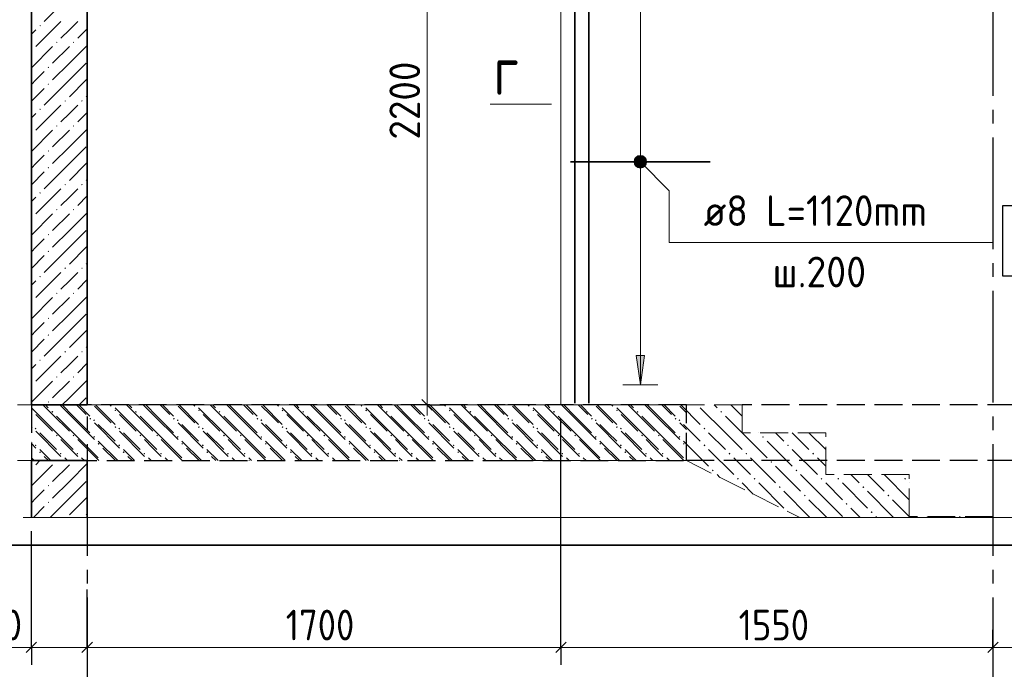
# Model space of a CAD drawing. Header units: millimetres. Extents: x 0 to 50400, y -12 to 35640.
# Tile 14 of 18: x 29582 to 38061, y 12826 to 18418. Entities that reach past the tile are written whole.
import ezdxf

# ---------------------------------------------------------------- set-up
doc = ezdxf.new("R2010")
doc.units = ezdxf.units.MM
doc.linetypes.add('______2', pattern=[324, 240, -84])
doc.linetypes.add('______5', pattern=[1320, 960, -120, 120, -120])
for name, color, linetype, lineweight in [('Standard', 7, 'Continuous', 25), ('ЖБ Лестница', 52, 'Continuous', 25), ('ЖБ Перекрытие верхний уровень', 7, 'Continuous', 35), ('ЖБ Стена верхний уровень', 7, 'Continuous', 35), ('Общий02', 7, 'Continuous', 18), ('Позиционная метка линия выноска', 7, 'Continuous', 13), ('Размерная линия_ общее', 7, 'Continuous', 13), ('Сечения символ', 7, 'Continuous', 25)]:
    doc.layers.add(name, color=color, linetype=linetype, lineweight=lineweight)
for name, color, linetype, true_color in [('Оси', 7, '______5', 0x656565), ('Стена ДОП П-обр. неравн', 7, 'Continuous', 0xa0a0a0), ('Стена обрамление Г-обр.', 7, 'Continuous', 0xa0a0a0)]:
    doc.layers.add(name, color=color, linetype=linetype, true_color=true_color)
doc.layers.add('Размерная выноска', color=7, linetype='Continuous')
doc.styles.add('ISOCPEUR', font='txt')

msp = doc.modelspace()

# ---------------------------------------------------------------- hatches: boundary and pattern name
at = {"layer": 'ЖБ Лестница', "linetype": 'Continuous', "lineweight": 18, "transparency": 33554687}
for points in [[(29854.9, 15042), (29862.7, 15049.8), (29870.5, 15042), (29862.7, 15034.2)], [(30574.9, 15042), (30582.7, 15049.8), (30590.5, 15042), (30582.7, 15034.2)], [(31294.9, 15042), (31302.7, 15049.8), (31310.5, 15042), (31302.7, 15034.2)], [(32014.9, 15042), (32022.7, 15049.8), (32030.5, 15042), (32022.7, 15034.2)], [(32734.9, 15042), (32742.7, 15049.8), (32750.5, 15042), (32742.7, 15034.2)], [(33454.9, 15042), (33462.7, 15049.8), (33470.5, 15042), (33462.7, 15034.2)], [(34174.9, 15042), (34182.7, 15049.8), (34190.5, 15042), (34182.7, 15034.2)], [(34894.9, 15042), (34902.7, 15049.8), (34910.5, 15042), (34902.7, 15034.2)], [(35614.9, 15042), (35622.7, 15049.8), (35630.5, 15042), (35622.7, 15034.2)], [(30214.9, 14970), (30222.7, 14977.8), (30230.5, 14970), (30222.7, 14962.2)], [(30934.9, 14970), (30942.7, 14977.8), (30950.5, 14970), (30942.7, 14962.2)], [(31654.9, 14970), (31662.7, 14977.8), (31670.5, 14970), (31662.7, 14962.2)], [(32374.9, 14970), (32382.7, 14977.8), (32390.5, 14970), (32382.7, 14962.2)], [(33094.9, 14970), (33102.7, 14977.8), (33110.5, 14970), (33102.7, 14962.2)], [(33814.9, 14970), (33822.7, 14977.8), (33830.5, 14970), (33822.7, 14962.2)], [(34534.9, 14970), (34542.7, 14977.8), (34550.5, 14970), (34542.7, 14962.2)], [(35254.9, 14970), (35262.7, 14977.8), (35270.5, 14970), (35262.7, 14962.2)], [(29710.9, 14898), (29718.7, 14905.8), (29726.5, 14898), (29718.7, 14890.2)], [(30430.9, 14898), (30438.7, 14905.8), (30446.5, 14898), (30438.7, 14890.2)], [(31150.9, 14898), (31158.7, 14905.8), (31166.5, 14898), (31158.7, 14890.2)], [(31870.9, 14898), (31878.7, 14905.8), (31886.5, 14898), (31878.7, 14890.2)], [(32590.9, 14898), (32598.7, 14905.8), (32606.5, 14898), (32598.7, 14890.2)], [(33310.9, 14898), (33318.7, 14905.8), (33326.5, 14898), (33318.7, 14890.2)], [(34030.9, 14898), (34038.7, 14905.8), (34046.5, 14898), (34038.7, 14890.2)], [(34750.9, 14898), (34758.7, 14905.8), (34766.5, 14898), (34758.7, 14890.2)], [(35470.9, 14898), (35478.7, 14905.8), (35486.5, 14898), (35478.7, 14890.2)], [(29710.9, 14754), (29718.7, 14761.8), (29726.5, 14754), (29718.7, 14746.2)], [(30214.9, 14826), (30222.7, 14833.8), (30230.5, 14826), (30222.7, 14818.2)], [(30430.9, 14754), (30438.7, 14761.8), (30446.5, 14754), (30438.7, 14746.2)], [(30934.9, 14826), (30942.7, 14833.8), (30950.5, 14826), (30942.7, 14818.2)], [(31150.9, 14754), (31158.7, 14761.8), (31166.5, 14754), (31158.7, 14746.2)], [(31654.9, 14826), (31662.7, 14833.8), (31670.5, 14826), (31662.7, 14818.2)], [(31870.9, 14754), (31878.7, 14761.8), (31886.5, 14754), (31878.7, 14746.2)], [(32374.9, 14826), (32382.7, 14833.8), (32390.5, 14826), (32382.7, 14818.2)], [(32590.9, 14754), (32598.7, 14761.8), (32606.5, 14754), (32598.7, 14746.2)], [(33094.9, 14826), (33102.7, 14833.8), (33110.5, 14826), (33102.7, 14818.2)], [(33310.9, 14754), (33318.7, 14761.8), (33326.5, 14754), (33318.7, 14746.2)], [(33814.9, 14826), (33822.7, 14833.8), (33830.5, 14826), (33822.7, 14818.2)], [(34030.9, 14754), (34038.7, 14761.8), (34046.5, 14754), (34038.7, 14746.2)], [(34534.9, 14826), (34542.7, 14833.8), (34550.5, 14826), (34542.7, 14818.2)], [(34750.9, 14754), (34758.7, 14761.8), (34766.5, 14754), (34758.7, 14746.2)], [(35254.9, 14826), (35262.7, 14833.8), (35270.5, 14826), (35262.7, 14818.2)], [(35470.9, 14754), (35478.7, 14761.8), (35486.5, 14754), (35478.7, 14746.2)], [(35974.9, 14826), (35982.7, 14833.8), (35990.5, 14826), (35982.7, 14818.2)], [(36190.9, 14754), (36198.7, 14761.8), (36206.5, 14754), (36198.7, 14746.2)], [(29926.9, 14682), (29934.7, 14689.8), (29942.5, 14682), (29934.7, 14674.2)], [(30070.9, 14682), (30078.7, 14689.8), (30086.5, 14682), (30078.7, 14674.2)], [(30646.9, 14682), (30654.7, 14689.8), (30662.5, 14682), (30654.7, 14674.2)], [(30790.9, 14682), (30798.7, 14689.8), (30806.5, 14682), (30798.7, 14674.2)], [(31366.9, 14682), (31374.7, 14689.8), (31382.5, 14682), (31374.7, 14674.2)], [(31510.9, 14682), (31518.7, 14689.8), (31526.5, 14682), (31518.7, 14674.2)], [(32086.9, 14682), (32094.7, 14689.8), (32102.5, 14682), (32094.7, 14674.2)], [(32230.9, 14682), (32238.7, 14689.8), (32246.5, 14682), (32238.7, 14674.2)], [(32806.9, 14682), (32814.7, 14689.8), (32822.5, 14682), (32814.7, 14674.2)], [(32950.9, 14682), (32958.7, 14689.8), (32966.5, 14682), (32958.7, 14674.2)], [(33526.9, 14682), (33534.7, 14689.8), (33542.5, 14682), (33534.7, 14674.2)], [(33670.9, 14682), (33678.7, 14689.8), (33686.5, 14682), (33678.7, 14674.2)], [(34246.9, 14682), (34254.7, 14689.8), (34262.5, 14682), (34254.7, 14674.2)], [(34390.9, 14682), (34398.7, 14689.8), (34406.5, 14682), (34398.7, 14674.2)], [(34966.9, 14682), (34974.7, 14689.8), (34982.5, 14682), (34974.7, 14674.2)], [(35110.9, 14682), (35118.7, 14689.8), (35126.5, 14682), (35118.7, 14674.2)], [(35686.9, 14682), (35694.7, 14689.8), (35702.5, 14682), (35694.7, 14674.2)], [(35830.9, 14682), (35838.7, 14689.8), (35846.5, 14682), (35838.7, 14674.2)], [(36406.9, 14682), (36414.7, 14689.8), (36422.5, 14682), (36414.7, 14674.2)], [(35333.5, 14616.6), (35334.7, 14617.8), (35338.3, 14614.2)], [(36046.9, 14610), (36054.7, 14617.8), (36062.5, 14610), (36054.7, 14602.2)], [(35542.9, 14538), (35550.7, 14545.8), (35558.5, 14538), (35550.7, 14530.2)], [(36262.9, 14538), (36270.7, 14545.8), (36278.5, 14538), (36270.7, 14530.2)], [(35758.9, 14466), (35766.7, 14473.8), (35774.5, 14466), (35766.7, 14458.2)], [(35902.9, 14466), (35910.7, 14473.8), (35918.5, 14466), (35910.7, 14458.2)], [(36478.9, 14466), (36486.7, 14473.8), (36494.5, 14466), (36486.7, 14458.2)], [(36622.9, 14466), (36630.7, 14473.8), (36638.5, 14466), (36630.7, 14458.2)], [(37198.9, 14466), (37206.7, 14473.8), (37214.5, 14466), (37206.7, 14458.2)], [(36118.9, 14394), (36126.7, 14401.8), (36134.5, 14394), (36126.7, 14386.2)], [(36334.9, 14322), (36342.7, 14329.8), (36350.5, 14322), (36342.7, 14314.2)], [(36838.9, 14394), (36846.7, 14401.8), (36854.5, 14394), (36846.7, 14386.2)], [(37054.9, 14322), (37062.7, 14329.8), (37070.5, 14322), (37062.7, 14314.2)], [(36694.9, 14250), (36702.7, 14257.8), (36710.5, 14250), (36702.7, 14242.2)], [(36197.5, 14184.6), (36198.7, 14185.8), (36202.3, 14182.2)], [(36910.9, 14178), (36918.7, 14185.8), (36926.5, 14178), (36918.7, 14170.2)]]:
    msp.add_hatch(color=7, dxfattribs=at).paths.add_polyline_path(points, flags=16)
at = {"layer": 'ЖБ Перекрытие верхний уровень', "linetype": 'Continuous', "lineweight": 18, "transparency": 33554687}
for points in [[(29682.7, 15060), (29685.4, 15062.6), (29693.2, 15054.8), (29685.4, 15047), (29682.7, 15049.7)], [(30397.6, 15054.8), (30405.4, 15062.6), (30413.2, 15054.8), (30405.4, 15047)], [(31117.6, 15054.8), (31125.4, 15062.6), (31133.2, 15054.8), (31125.4, 15047)], [(31837.6, 15054.8), (31845.4, 15062.6), (31853.2, 15054.8), (31845.4, 15047)], [(32557.6, 15054.8), (32565.4, 15062.6), (32573.2, 15054.8), (32565.4, 15047)], [(33277.6, 15054.8), (33285.4, 15062.6), (33293.2, 15054.8), (33285.4, 15047)], [(33997.6, 15054.8), (34005.4, 15062.6), (34013.2, 15054.8), (34005.4, 15047)], [(34717.6, 15054.8), (34725.4, 15062.6), (34733.2, 15054.8), (34725.4, 15047)], [(30181.6, 14982.8), (30189.4, 14990.6), (30197.2, 14982.8), (30189.4, 14975)], [(30901.6, 14982.8), (30909.4, 14990.6), (30917.2, 14982.8), (30909.4, 14975)], [(31621.6, 14982.8), (31629.4, 14990.6), (31637.2, 14982.8), (31629.4, 14975)], [(32341.6, 14982.8), (32349.4, 14990.6), (32357.2, 14982.8), (32349.4, 14975)], [(33061.6, 14982.8), (33069.4, 14990.6), (33077.2, 14982.8), (33069.4, 14975)], [(33781.6, 14982.8), (33789.4, 14990.6), (33797.2, 14982.8), (33789.4, 14975)], [(34501.6, 14982.8), (34509.4, 14990.6), (34517.2, 14982.8), (34509.4, 14975)], [(35221.6, 14982.8), (35229.4, 14990.6), (35237.2, 14982.8), (35229.4, 14975)], [(29682.7, 14916), (29685.4, 14918.6), (29693.2, 14910.8), (29685.4, 14903), (29682.7, 14905.7)], [(29893.6, 14838.8), (29901.4, 14846.6), (29909.2, 14838.8), (29901.4, 14831)], [(30037.6, 14838.8), (30045.4, 14846.6), (30053.2, 14838.8), (30045.4, 14831)], [(30397.6, 14910.8), (30405.4, 14918.6), (30413.2, 14910.8), (30405.4, 14903)], [(30613.6, 14838.8), (30621.4, 14846.6), (30629.2, 14838.8), (30621.4, 14831)], [(30757.6, 14838.8), (30765.4, 14846.6), (30773.2, 14838.8), (30765.4, 14831)], [(31117.6, 14910.8), (31125.4, 14918.6), (31133.2, 14910.8), (31125.4, 14903)], [(31333.6, 14838.8), (31341.4, 14846.6), (31349.2, 14838.8), (31341.4, 14831)], [(31477.6, 14838.8), (31485.4, 14846.6), (31493.2, 14838.8), (31485.4, 14831)], [(31837.6, 14910.8), (31845.4, 14918.6), (31853.2, 14910.8), (31845.4, 14903)], [(32053.6, 14838.8), (32061.4, 14846.6), (32069.2, 14838.8), (32061.4, 14831)], [(32197.6, 14838.8), (32205.4, 14846.6), (32213.2, 14838.8), (32205.4, 14831)], [(32557.6, 14910.8), (32565.4, 14918.6), (32573.2, 14910.8), (32565.4, 14903)], [(32773.6, 14838.8), (32781.4, 14846.6), (32789.2, 14838.8), (32781.4, 14831)], [(32917.6, 14838.8), (32925.4, 14846.6), (32933.2, 14838.8), (32925.4, 14831)], [(33277.6, 14910.8), (33285.4, 14918.6), (33293.2, 14910.8), (33285.4, 14903)], [(33493.6, 14838.8), (33501.4, 14846.6), (33509.2, 14838.8), (33501.4, 14831)], [(33637.6, 14838.8), (33645.4, 14846.6), (33653.2, 14838.8), (33645.4, 14831)], [(33997.6, 14910.8), (34005.4, 14918.6), (34013.2, 14910.8), (34005.4, 14903)], [(34213.6, 14838.8), (34221.4, 14846.6), (34229.2, 14838.8), (34221.4, 14831)], [(34357.6, 14838.8), (34365.4, 14846.6), (34373.2, 14838.8), (34365.4, 14831)], [(34717.6, 14910.8), (34725.4, 14918.6), (34733.2, 14910.8), (34725.4, 14903)], [(34933.6, 14838.8), (34941.4, 14846.6), (34949.2, 14838.8), (34941.4, 14831)], [(35077.6, 14838.8), (35085.4, 14846.6), (35093.2, 14838.8), (35085.4, 14831)], [(30253.6, 14766.8), (30261.4, 14774.6), (30269.2, 14766.8), (30261.4, 14759)], [(30973.6, 14766.8), (30981.4, 14774.6), (30989.2, 14766.8), (30981.4, 14759)], [(31693.6, 14766.8), (31701.4, 14774.6), (31709.2, 14766.8), (31701.4, 14759)], [(32413.6, 14766.8), (32421.4, 14774.6), (32429.2, 14766.8), (32421.4, 14759)], [(33133.6, 14766.8), (33141.4, 14774.6), (33149.2, 14766.8), (33141.4, 14759)], [(33853.6, 14766.8), (33861.4, 14774.6), (33869.2, 14766.8), (33861.4, 14759)], [(34573.6, 14766.8), (34581.4, 14774.6), (34589.2, 14766.8), (34581.4, 14759)], [(35293.6, 14766.8), (35301.4, 14774.6), (35309.2, 14766.8), (35301.4, 14759)], [(29749.6, 14694.8), (29757.4, 14702.6), (29765.2, 14694.8), (29757.4, 14687)], [(30469.6, 14694.8), (30477.4, 14702.6), (30485.2, 14694.8), (30477.4, 14687)], [(31189.6, 14694.8), (31197.4, 14702.6), (31205.2, 14694.8), (31197.4, 14687)], [(31909.6, 14694.8), (31917.4, 14702.6), (31925.2, 14694.8), (31917.4, 14687)], [(32629.6, 14694.8), (32637.4, 14702.6), (32645.2, 14694.8), (32637.4, 14687)], [(33349.6, 14694.8), (33357.4, 14702.6), (33365.2, 14694.8), (33357.4, 14687)], [(34069.6, 14694.8), (34077.4, 14702.6), (34085.2, 14694.8), (34077.4, 14687)], [(34789.6, 14694.8), (34797.4, 14702.6), (34805.2, 14694.8), (34797.4, 14687)], [(29965.6, 14622.8), (29973.4, 14630.6), (29981.2, 14622.8), (29980.3, 14622), (29966.4, 14622)], [(30109.6, 14622.8), (30117.4, 14630.6), (30125.2, 14622.8), (30124.3, 14622), (30110.4, 14622)], [(30685.6, 14622.8), (30693.4, 14630.6), (30701.2, 14622.8), (30700.3, 14622), (30686.4, 14622)], [(30829.6, 14622.8), (30837.4, 14630.6), (30845.2, 14622.8), (30844.3, 14622), (30830.4, 14622)], [(31405.6, 14622.8), (31413.4, 14630.6), (31421.2, 14622.8), (31420.3, 14622), (31406.4, 14622)], [(31549.6, 14622.8), (31557.4, 14630.6), (31565.2, 14622.8), (31564.3, 14622), (31550.4, 14622)], [(32125.6, 14622.8), (32133.4, 14630.6), (32141.2, 14622.8), (32140.3, 14622), (32126.4, 14622)], [(32269.6, 14622.8), (32277.4, 14630.6), (32285.2, 14622.8), (32284.3, 14622), (32270.4, 14622)], [(32845.6, 14622.8), (32853.4, 14630.6), (32861.2, 14622.8), (32860.3, 14622), (32846.4, 14622)], [(32989.6, 14622.8), (32997.4, 14630.6), (33005.2, 14622.8), (33004.3, 14622), (32990.4, 14622)], [(33565.6, 14622.8), (33573.4, 14630.6), (33581.2, 14622.8), (33580.3, 14622), (33566.4, 14622)], [(33709.6, 14622.8), (33717.4, 14630.6), (33725.2, 14622.8), (33724.3, 14622), (33710.4, 14622)], [(34285.6, 14622.8), (34293.4, 14630.6), (34301.2, 14622.8), (34300.3, 14622), (34286.4, 14622)], [(34429.6, 14622.8), (34437.4, 14630.6), (34445.2, 14622.8), (34444.3, 14622), (34430.4, 14622)], [(35005.6, 14622.8), (35013.4, 14630.6), (35021.2, 14622.8), (35020.3, 14622), (35006.4, 14622)], [(35149.6, 14622.8), (35157.4, 14630.6), (35165.2, 14622.8), (35164.3, 14622), (35150.4, 14622)]]:
    msp.add_hatch(color=7, dxfattribs=at).paths.add_polyline_path(points, flags=16)
at = {"layer": 'ЖБ Стена верхний уровень', "linetype": 'Continuous', "lineweight": 18, "transparency": 33554687}
for points in [[(29751.4, 18366.8), (29757.4, 18372.8), (29763.4, 18366.8), (29757.4, 18360.8)], [(29682.7, 18154.2), (29685.4, 18156.8), (29691.4, 18150.8), (29685.4, 18144.8), (29682.7, 18147.5)], [(29895.4, 18222.8), (29901.4, 18228.8), (29907.4, 18222.8), (29901.4, 18216.8)], [(30039.4, 18222.8), (30045.4, 18228.8), (30051.4, 18222.8), (30045.4, 18216.8)], [(29823.4, 18006.8), (29829.4, 18012.8), (29835.4, 18006.8), (29829.4, 18000.8)], [(29823.4, 17862.8), (29829.4, 17868.8), (29835.4, 17862.8), (29829.4, 17856.8)], [(29967.4, 17718.8), (29973.4, 17724.8), (29979.4, 17718.8), (29973.4, 17712.8)], [(30111.4, 17718.8), (30117.4, 17724.8), (30123.4, 17718.8), (30117.4, 17712.8)], [(29751.4, 17646.8), (29757.4, 17652.8), (29763.4, 17646.8), (29757.4, 17640.8)], [(29895.4, 17502.8), (29901.4, 17508.8), (29907.4, 17502.8), (29901.4, 17496.8)], [(30039.4, 17502.8), (30045.4, 17508.8), (30051.4, 17502.8), (30045.4, 17496.8)], [(29682.7, 17434.2), (29685.4, 17436.8), (29691.4, 17430.8), (29685.4, 17424.8), (29682.7, 17427.5)], [(29823.4, 17286.8), (29829.4, 17292.8), (29835.4, 17286.8), (29829.4, 17280.8)], [(29823.4, 17142.8), (29829.4, 17148.8), (29835.4, 17142.8), (29829.4, 17136.8)], [(29967.4, 16998.8), (29973.4, 17004.8), (29979.4, 16998.8), (29973.4, 16992.8)], [(30111.4, 16998.8), (30117.4, 17004.8), (30123.4, 16998.8), (30117.4, 16992.8)], [(29751.4, 16926.8), (29757.4, 16932.8), (29763.4, 16926.8), (29757.4, 16920.8)], [(29895.4, 16782.8), (29901.4, 16788.8), (29907.4, 16782.8), (29901.4, 16776.8)], [(30039.4, 16782.8), (30045.4, 16788.8), (30051.4, 16782.8), (30045.4, 16776.8)], [(29682.7, 16714.2), (29685.4, 16716.8), (29691.4, 16710.8), (29685.4, 16704.8), (29682.7, 16707.5)], [(29823.4, 16566.8), (29829.4, 16572.8), (29835.4, 16566.8), (29829.4, 16560.8)], [(29823.4, 16422.8), (29829.4, 16428.8), (29835.4, 16422.8), (29829.4, 16416.8)], [(29967.4, 16278.8), (29973.4, 16284.8), (29979.4, 16278.8), (29973.4, 16272.8)], [(30111.4, 16278.8), (30117.4, 16284.8), (30123.4, 16278.8), (30117.4, 16272.8)], [(29751.4, 16206.8), (29757.4, 16212.8), (29763.4, 16206.8), (29757.4, 16200.8)], [(29895.4, 16062.8), (29901.4, 16068.8), (29907.4, 16062.8), (29901.4, 16056.8)], [(30039.4, 16062.8), (30045.4, 16068.8), (30051.4, 16062.8), (30045.4, 16056.8)], [(29682.7, 15994.2), (29685.4, 15996.8), (29691.4, 15990.8), (29685.4, 15984.8), (29682.7, 15987.5)], [(29823.4, 15846.8), (29829.4, 15852.8), (29835.4, 15846.8), (29829.4, 15840.8)], [(29823.4, 15702.8), (29829.4, 15708.8), (29835.4, 15702.8), (29829.4, 15696.8)], [(29967.4, 15558.8), (29973.4, 15564.8), (29979.4, 15558.8), (29973.4, 15552.8)], [(30111.4, 15558.8), (30117.4, 15564.8), (30123.4, 15558.8), (30117.4, 15552.8)], [(29751.4, 15486.8), (29757.4, 15492.8), (29763.4, 15486.8), (29757.4, 15480.8)], [(29895.4, 15342.8), (29901.4, 15348.8), (29907.4, 15342.8), (29901.4, 15336.8)], [(30039.4, 15342.8), (30045.4, 15348.8), (30051.4, 15342.8), (30045.4, 15336.8)], [(29682.7, 15274.2), (29685.4, 15276.8), (29691.4, 15270.8), (29685.4, 15264.8), (29682.7, 15267.5)], [(29823.4, 15126.8), (29829.4, 15132.8), (29835.4, 15126.8), (29829.4, 15120.8)], [(29906.5, 14622), (29901.4, 14616.8), (29896.2, 14622)], [(30050.5, 14622), (30045.4, 14616.8), (30040.2, 14622)], [(29682.7, 14554.2), (29685.4, 14556.8), (29691.4, 14550.8), (29685.4, 14544.8), (29682.7, 14547.5)], [(29823.4, 14406.8), (29829.4, 14412.8), (29835.4, 14406.8), (29829.4, 14400.8)], [(29823.4, 14262.8), (29829.4, 14268.8), (29835.4, 14262.8), (29829.4, 14256.8)]]:
    msp.add_hatch(color=7, dxfattribs=at).paths.add_polyline_path(points, flags=16)
at = {"layer": 'Общий02', "linetype": 'Continuous', "lineweight": 13, "transparency": 33554687}
msp.add_hatch(color=7, dxfattribs=at).paths.add_polyline_path([(34890.5, 15526.8), (34926.5, 15274.8), (34962.5, 15526.8)])
at = {"layer": 'Позиционная метка линия выноска', "linetype": 'Continuous', "lineweight": 13, "transparency": 33554687}
for points in [[(34888.3, 17156.6), (34940.2, 17246.7), (34874.5, 17181)], [(34874.5, 17181), (34940.2, 17246.7), (34912.7, 17246.7)], [(34874.5, 17181), (34912.7, 17246.7), (34874.5, 17208.6)], [(34874.5, 17208.6), (34912.7, 17246.7), (34888.3, 17233)], [(34888.3, 17156.6), (34964.6, 17233), (34940.2, 17246.7)], [(34912.7, 17142.9), (34964.6, 17233), (34888.3, 17156.6)], [(34912.7, 17142.9), (34978.4, 17208.6), (34964.6, 17233)], [(34940.2, 17142.9), (34978.4, 17208.6), (34912.7, 17142.9)], [(34940.2, 17142.9), (34978.4, 17181), (34978.4, 17208.6)], [(34978.4, 17181), (34940.2, 17142.9), (34964.6, 17156.6)]]:
    msp.add_hatch(color=7, dxfattribs=at).paths.add_polyline_path(points)

# ---------------------------------------------------------------- linework, layer by layer
at = {"layer": 'Standard', "color": 7, "linetype": 'Continuous', "lineweight": -3, "transparency": 33554687}
for p, q in [((29682.7, 13014.8), (29682.7, 13164.8)), ((30162.7, 13014.8), (30162.7, 13164.8)), ((34242.7, 13014.8), (34242.7, 13164.8)), ((37962.7, 13014.8), (37962.7, 13164.8)), ((37962.7, 13014.8), (37962.7, 13164.8)), ((37962.7, 13014.8), (37962.7, 13082.5)), ((29682.7, 13014.8), (29682.7, 12864.8)), ((30162.7, 13014.8), (30162.7, 12864.8)), ((34242.7, 13014.8), (34242.7, 12864.8)), ((37962.7, 13014.8), (37962.7, 12864.8)), ((37962.7, 13014.8), (37962.7, 12864.8)), ((37962.7, 13014.8), (37962.7, 13014.8))]:
    msp.add_line(p, q, dxfattribs=at)
at = {"layer": 'Standard', "color": 7, "linetype": 'Continuous', "lineweight": 25, "transparency": 33554687}
for p, q in [((29637.7, 12969.8), (29727.7, 13059.8)), ((30117.7, 12969.8), (30207.7, 13059.8)), ((34197.7, 12969.8), (34287.7, 13059.8)), ((37917.7, 12969.8), (38007.7, 13059.8)), ((37917.7, 12969.8), (38007.7, 13059.8))]:
    msp.add_line(p, q, dxfattribs=at)
at = {"layer": 'Standard', "color": 7, "linetype": 'Continuous', "lineweight": 13, "transparency": 33554687}
for p, q in [((29682.7, 13014.8), (29592.7, 13014.8)), ((29682.7, 13014.8), (30162.7, 13014.8)), ((30162.7, 13014.8), (34242.7, 13014.8)), ((34242.7, 13014.8), (37962.7, 13014.8)), ((37962.7, 13014.8), (37872.7, 13014.8)), ((37962.7, 13014.8), (45282.7, 13014.8)), ((37962.7, 13014.8), (38052.7, 13014.8))]:
    msp.add_line(p, q, dxfattribs=at)
at = {"layer": 'Standard', "color": 254, "linetype": 'Continuous', "lineweight": 35, "true_color": 0xc4c4ff, "transparency": 33554687}
msp.add_lwpolyline([(28556.1, 13893.5), (46590.6, 13893.5), (46590.6, 32163), (28556.1, 32163), (28556.1, 13893.5)], dxfattribs=at)
at = {"layer": 'Standard', "color": 7, "linetype": 'Continuous', "lineweight": -3, "transparency": 33554687}
for points in [[(34242.7, 13014.8), (34242.7, 13035.2), (34242.7, 13035.2), (34242.7, 14982)], [(29682.7, 13014.8), (29682.7, 13035.2), (29682.7, 13035.2), (29682.7, 13035.2), (29682.7, 13035.2), (29682.7, 13684.4), (29682.7, 13684.4), (29682.7, 14013.5)], [(30162.7, 13014.8), (30162.7, 13035.2), (30162.7, 13035.2), (30162.7, 13035.2), (30162.7, 13035.2), (30162.7, 13512.2)]]:
    msp.add_lwpolyline(points, dxfattribs=at)
at = {"layer": 'ЖБ Лестница', "color": 7, "linetype": '______2', "lineweight": 13, "transparency": 33554687}
for p, q in [((29682.7, 15102), (29682.7, 14622)), ((35802.7, 15102), (29682.7, 15102)), ((35802.7, 14862), (35802.7, 15102)), ((36522.7, 14862), (35802.7, 14862)), ((36522.7, 14502), (36522.7, 14862)), ((29682.7, 14622), (35322.7, 14622)), ((35322.7, 14622), (36299.7, 14133.5)), ((37242.7, 14502), (36522.7, 14502)), ((37242.7, 14142), (37242.7, 14502)), ((37962.7, 14142), (37242.7, 14142)), ((37962.7, 14133.5), (37962.7, 14142))]:
    msp.add_line(p, q, dxfattribs=at)
at = {"layer": 'ЖБ Лестница', "color": 9, "linetype": 'Continuous', "lineweight": 18, "true_color": 0xc7c7c7, "transparency": 33554687}
for p, q in [((29802.7, 15102), (29826.7, 15078)), ((30042.7, 15006), (29946.7, 15102)), ((30090.7, 15102), (30186.7, 15006)), ((30234.7, 15102), (30402.7, 14934)), ((30522.7, 15102), (30546.7, 15078)), ((30762.7, 15006), (30666.7, 15102)), ((30810.7, 15102), (30906.7, 15006)), ((30954.7, 15102), (31122.7, 14934)), ((31242.7, 15102), (31266.7, 15078)), ((31482.7, 15006), (31386.7, 15102)), ((31530.7, 15102), (31626.7, 15006)), ((31674.7, 15102), (31842.7, 14934)), ((31962.7, 15102), (31986.7, 15078)), ((32202.7, 15006), (32106.7, 15102)), ((32250.7, 15102), (32346.7, 15006)), ((32394.7, 15102), (32562.7, 14934)), ((32682.7, 15102), (32706.7, 15078)), ((32922.7, 15006), (32826.7, 15102)), ((32970.7, 15102), (33066.7, 15006)), ((33114.7, 15102), (33282.7, 14934)), ((33402.7, 15102), (33426.7, 15078)), ((33642.7, 15006), (33546.7, 15102)), ((33690.7, 15102), (33786.7, 15006)), ((33834.7, 15102), (34002.7, 14934)), ((34122.7, 15102), (34146.7, 15078)), ((34362.7, 15006), (34266.7, 15102)), ((34410.7, 15102), (34506.7, 15006)), ((34554.7, 15102), (34722.7, 14934)), ((34842.7, 15102), (34866.7, 15078)), ((35082.7, 15006), (34986.7, 15102)), ((35130.7, 15102), (35226.7, 15006)), ((35274.7, 15102), (35442.7, 14934)), ((35562.7, 15102), (35586.7, 15078)), ((35802.7, 15006), (35706.7, 15102)), ((29898.7, 14862), (29682.7, 15078)), ((30618.7, 14862), (30402.7, 15078)), ((31338.7, 14862), (31122.7, 15078)), ((32058.7, 14862), (31842.7, 15078)), ((32778.7, 14862), (32562.7, 15078)), ((33498.7, 14862), (33282.7, 15078)), ((34218.7, 14862), (34002.7, 15078)), ((34938.7, 14862), (34722.7, 15078)), ((35658.7, 14862), (35442.7, 15078)), ((29682.7, 14934), (29682.7, 14934)), ((29898.7, 15006), (30042.7, 14862)), ((30042.7, 15006), (30186.7, 14862)), ((30330.7, 14862), (30258.7, 14934)), ((30618.7, 15006), (30762.7, 14862)), ((30762.7, 15006), (30906.7, 14862)), ((31050.7, 14862), (30978.7, 14934)), ((31338.7, 15006), (31482.7, 14862)), ((31482.7, 15006), (31626.7, 14862)), ((31770.7, 14862), (31698.7, 14934)), ((32058.7, 15006), (32202.7, 14862)), ((32202.7, 15006), (32346.7, 14862)), ((32490.7, 14862), (32418.7, 14934)), ((32778.7, 15006), (32922.7, 14862)), ((32922.7, 15006), (33066.7, 14862)), ((33210.7, 14862), (33138.7, 14934)), ((33498.7, 15006), (33642.7, 14862)), ((33642.7, 15006), (33786.7, 14862)), ((33930.7, 14862), (33858.7, 14934)), ((34218.7, 15006), (34362.7, 14862)), ((34362.7, 15006), (34506.7, 14862)), ((34650.7, 14862), (34578.7, 14934)), ((34938.7, 15006), (35082.7, 14862)), ((35082.7, 15006), (35226.7, 14862)), ((35370.7, 14862), (35298.7, 14934)), ((35802.7, 15006), (35802.7, 15006)), ((29754.7, 14862), (29898.7, 14718)), ((29898.7, 14862), (30042.7, 14718)), ((30042.7, 14862), (30258.7, 14646)), ((30402.7, 14790), (30330.7, 14862)), ((30474.7, 14862), (30618.7, 14718)), ((30618.7, 14862), (30762.7, 14718)), ((30762.7, 14862), (30978.7, 14646)), ((31122.7, 14790), (31050.7, 14862)), ((31194.7, 14862), (31338.7, 14718)), ((31338.7, 14862), (31482.7, 14718)), ((31482.7, 14862), (31698.7, 14646)), ((31842.7, 14790), (31770.7, 14862)), ((31914.7, 14862), (32058.7, 14718)), ((32058.7, 14862), (32202.7, 14718)), ((32202.7, 14862), (32418.7, 14646)), ((32562.7, 14790), (32490.7, 14862)), ((32634.7, 14862), (32778.7, 14718)), ((32778.7, 14862), (32922.7, 14718)), ((32922.7, 14862), (33138.7, 14646)), ((33282.7, 14790), (33210.7, 14862)), ((33354.7, 14862), (33498.7, 14718)), ((33498.7, 14862), (33642.7, 14718)), ((33642.7, 14862), (33858.7, 14646)), ((34002.7, 14790), (33930.7, 14862)), ((34074.7, 14862), (34218.7, 14718)), ((34218.7, 14862), (34362.7, 14718)), ((34362.7, 14862), (34578.7, 14646)), ((34722.7, 14790), (34650.7, 14862)), ((34794.7, 14862), (34938.7, 14718)), ((34938.7, 14862), (35082.7, 14718)), ((35082.7, 14862), (35298.7, 14646)), ((35442.7, 14790), (35370.7, 14862)), ((35514.7, 14862), (35658.7, 14718)), ((35658.7, 14862), (35802.7, 14718)), ((35946.7, 14862), (35946.7, 14862)), ((36090.7, 14862), (36090.7, 14862)), ((36162.7, 14790), (36090.7, 14862)), ((36234.7, 14862), (36378.7, 14718)), ((36378.7, 14862), (36378.7, 14862)), ((36378.7, 14862), (36522.7, 14718)), ((36522.7, 14862), (36522.7, 14862)), ((36522.7, 14862), (36522.7, 14862)), ((29682.7, 14790), (29682.7, 14790)), ((30258.7, 14790), (30426.7, 14622)), ((30978.7, 14790), (31146.7, 14622)), ((31698.7, 14790), (31866.7, 14622)), ((32418.7, 14790), (32586.8, 14622)), ((33138.7, 14790), (33306.8, 14622)), ((33858.7, 14790), (34026.8, 14622)), ((34578.7, 14790), (34746.8, 14622)), ((35298.7, 14790), (35514.7, 14574)), ((36018.7, 14790), (36234.7, 14574)), ((29754.7, 14718), (29850.7, 14622)), ((30474.7, 14718), (30570.7, 14622)), ((31194.7, 14718), (31290.7, 14622)), ((31914.7, 14718), (32010.7, 14622)), ((32634.7, 14718), (32730.7, 14622)), ((33354.7, 14718), (33450.7, 14622)), ((34074.7, 14718), (34170.7, 14622)), ((34794.7, 14718), (34890.7, 14622)), ((35514.7, 14718), (35730.7, 14502)), ((36234.7, 14718), (36450.7, 14502)), ((29682.7, 14646), (29706.7, 14622)), ((29994.7, 14622), (29970.7, 14646)), ((30114.7, 14646), (30138.7, 14622)), ((30714.7, 14622), (30690.7, 14646)), ((30834.7, 14646), (30858.7, 14622)), ((31434.7, 14622), (31410.7, 14646)), ((31554.7, 14646), (31578.7, 14622)), ((32154.7, 14622), (32130.7, 14646)), ((32274.7, 14646), (32298.7, 14622)), ((32874.7, 14622), (32850.7, 14646)), ((32994.7, 14646), (33018.7, 14622)), ((33594.7, 14622), (33570.7, 14646)), ((33714.7, 14646), (33738.7, 14622)), ((34314.7, 14622), (34290.7, 14646)), ((34434.7, 14646), (34458.7, 14622)), ((35034.7, 14622), (35010.7, 14646)), ((35154.7, 14646), (35178.7, 14622)), ((35802.7, 14574), (35730.7, 14646)), ((35874.7, 14646), (36090.7, 14430)), ((36522.7, 14574), (36450.7, 14646)), ((35610.7, 14478), (35586.7, 14502)), ((35874.7, 14502), (35802.7, 14574)), ((36090.7, 14574), (36306.7, 14358)), ((36522.7, 14286), (36306.7, 14502)), ((36522.7, 14574), (36522.7, 14574)), ((36594.7, 14502), (36594.7, 14502)), ((36738.7, 14502), (36810.7, 14430)), ((36882.7, 14502), (37026.7, 14358)), ((37242.7, 14286), (37026.7, 14502)), ((37170.7, 14502), (37170.7, 14502)), ((35802.7, 14430), (35898.7, 14334)), ((35946.7, 14430), (36162.7, 14214)), ((36522.7, 14430), (36666.7, 14286)), ((36666.7, 14430), (36882.7, 14214)), ((37242.7, 14430), (37242.7, 14430)), ((36378.7, 14142), (36162.7, 14358)), ((37098.7, 14142), (36882.7, 14358)), ((36378.7, 14286), (36522.7, 14142)), ((36522.7, 14286), (36666.7, 14142)), ((37242.7, 14286), (37242.7, 14286)), ((36810.7, 14142), (36738.7, 14214)), ((36378.7, 14142), (36387.2, 14133.5)), ((36522.7, 14142), (36531.2, 14133.5)), ((36819.2, 14133.5), (36810.7, 14142)), ((36954.7, 14142), (36963.2, 14133.5)), ((37098.7, 14142), (37107.2, 14133.5)), ((37386.7, 14142), (37386.7, 14142)), ((37530.7, 14142), (37530.7, 14142)), ((37539.2, 14133.5), (37530.7, 14142)), ((37674.7, 14142), (37683.2, 14133.5)), ((37818.7, 14142), (37818.7, 14142)), ((37818.7, 14142), (37827.2, 14133.5)), ((37962.7, 14142), (37962.7, 14142)), ((37962.7, 14142), (37962.7, 14142))]:
    msp.add_line(p, q, dxfattribs=at)
for points in [[(35658.7, 15006), (35802.7, 14862), (35802.7, 14862)], [(35802.7, 14862), (35802.7, 14862), (36018.7, 14646)], [(37098.7, 14286), (37242.7, 14142), (37242.7, 14142)], [(37242.7, 14142), (37242.7, 14142), (37251.2, 14133.5)]]:
    msp.add_lwpolyline(points, dxfattribs=at)
at = {"layer": 'ЖБ Перекрытие верхний уровень', "color": 7, "linetype": '______2', "lineweight": 18, "transparency": 33554687}
for p, q in [((29682.7, 15102), (29562.7, 15102)), ((29562.7, 14622), (29682.7, 14622))]:
    msp.add_line(p, q, dxfattribs=at)
at = {"layer": 'ЖБ Перекрытие верхний уровень', "color": 7, "linetype": '______2', "lineweight": 25, "transparency": 33554687}
for p, q in [((29682.7, 15102), (29682.7, 14622)), ((33762.7, 15102), (29682.7, 15102)), ((35322.7, 15102), (33762.7, 15102)), ((35322.7, 14622), (35322.7, 15102)), ((29682.7, 14622), (33762.7, 14622)), ((33762.7, 14622), (35322.7, 14622))]:
    msp.add_line(p, q, dxfattribs=at)
at = {"layer": 'ЖБ Перекрытие верхний уровень', "color": 9, "linetype": 'Continuous', "lineweight": 18, "true_color": 0xc7c7c7, "transparency": 33554687}
for p, q in [((29865.4, 15018.8), (29782.2, 15102)), ((29926.2, 15102), (30009.4, 15018.8)), ((30070.2, 15102), (30153.4, 15018.8)), ((30358.2, 15102), (30369.4, 15090.8)), ((30585.4, 15018.8), (30502.2, 15102)), ((30646.2, 15102), (30729.4, 15018.8)), ((30790.2, 15102), (30873.4, 15018.8)), ((31078.2, 15102), (31089.4, 15090.8)), ((31305.4, 15018.8), (31222.2, 15102)), ((31366.2, 15102), (31449.4, 15018.8)), ((31510.2, 15102), (31593.4, 15018.8)), ((31798.2, 15102), (31809.4, 15090.8)), ((32025.4, 15018.8), (31942.2, 15102)), ((32086.2, 15102), (32169.4, 15018.8)), ((32230.2, 15102), (32313.4, 15018.8)), ((32518.2, 15102), (32529.4, 15090.8)), ((32745.4, 15018.8), (32662.2, 15102)), ((32806.2, 15102), (32889.4, 15018.8)), ((32950.2, 15102), (33033.4, 15018.8)), ((33238.2, 15102), (33249.4, 15090.8)), ((33465.4, 15018.8), (33382.2, 15102)), ((33526.2, 15102), (33609.4, 15018.8)), ((33670.2, 15102), (33753.4, 15018.8)), ((33958.2, 15102), (33969.4, 15090.8)), ((34185.4, 15018.8), (34102.2, 15102)), ((34246.2, 15102), (34329.4, 15018.8)), ((34390.2, 15102), (34473.4, 15018.8)), ((34678.2, 15102), (34689.4, 15090.8)), ((34905.4, 15018.8), (34822.2, 15102)), ((34966.2, 15102), (35049.4, 15018.8)), ((35110.2, 15102), (35193.4, 15018.8)), ((29721.4, 15018.8), (29865.4, 14874.8)), ((29865.4, 15018.8), (30009.4, 14874.8)), ((30009.4, 15018.8), (30225.4, 14802.8)), ((30297.4, 15018.8), (30225.4, 15090.8)), ((30369.4, 14946.8), (30297.4, 15018.8)), ((30441.4, 15018.8), (30585.4, 14874.8)), ((30585.4, 15018.8), (30729.4, 14874.8)), ((30729.4, 15018.8), (30945.4, 14802.8)), ((31017.4, 15018.8), (30945.4, 15090.8)), ((31089.4, 14946.8), (31017.4, 15018.8)), ((31161.4, 15018.8), (31305.4, 14874.8)), ((31305.4, 15018.8), (31449.4, 14874.8)), ((31449.4, 15018.8), (31665.4, 14802.8)), ((31737.4, 15018.8), (31665.4, 15090.8)), ((31809.4, 14946.8), (31737.4, 15018.8)), ((31881.4, 15018.8), (32025.4, 14874.8)), ((32025.4, 15018.8), (32169.4, 14874.8)), ((32169.4, 15018.8), (32385.4, 14802.8)), ((32457.4, 15018.8), (32385.4, 15090.8)), ((32529.4, 14946.8), (32457.4, 15018.8)), ((32601.4, 15018.8), (32745.4, 14874.8)), ((32745.4, 15018.8), (32889.4, 14874.8)), ((32889.4, 15018.8), (33105.4, 14802.8)), ((33177.4, 15018.8), (33105.4, 15090.8)), ((33249.4, 14946.8), (33177.4, 15018.8)), ((33321.4, 15018.8), (33465.4, 14874.8)), ((33465.4, 15018.8), (33609.4, 14874.8)), ((33609.4, 15018.8), (33762.7, 14865.5)), ((33897.4, 15018.8), (33825.4, 15090.8)), ((33969.4, 14946.8), (33897.4, 15018.8)), ((34041.4, 15018.8), (34185.4, 14874.8)), ((34185.4, 15018.8), (34329.4, 14874.8)), ((34329.4, 15018.8), (34545.4, 14802.8)), ((34617.4, 15018.8), (34545.4, 15090.8)), ((34689.4, 14946.8), (34617.4, 15018.8)), ((34761.4, 15018.8), (34905.4, 14874.8)), ((34905.4, 15018.8), (35049.4, 14874.8)), ((35049.4, 15018.8), (35265.4, 14802.8)), ((35322.7, 15033.5), (35265.4, 15090.8)), ((30225.4, 14946.8), (30441.4, 14730.8)), ((30945.4, 14946.8), (31161.4, 14730.8)), ((31665.4, 14946.8), (31881.4, 14730.8)), ((32385.4, 14946.8), (32601.4, 14730.8)), ((33105.4, 14946.8), (33321.4, 14730.8)), ((33825.4, 14946.8), (34041.4, 14730.8)), ((34545.4, 14946.8), (34761.4, 14730.8)), ((35265.4, 14946.8), (35322.7, 14889.5)), ((29721.4, 14874.8), (29937.4, 14658.8)), ((30441.4, 14874.8), (30657.4, 14658.8)), ((31161.4, 14874.8), (31377.4, 14658.8)), ((31881.4, 14874.8), (32097.4, 14658.8)), ((32601.4, 14874.8), (32817.4, 14658.8)), ((33321.4, 14874.8), (33537.4, 14658.8)), ((33762.7, 14865.5), (33825.4, 14802.8)), ((34041.4, 14874.8), (34257.4, 14658.8)), ((34761.4, 14874.8), (34977.4, 14658.8)), ((29682.7, 14769.5), (29721.4, 14730.8)), ((30009.4, 14730.8), (29937.4, 14802.8)), ((30081.4, 14802.8), (30262.2, 14622)), ((30729.4, 14730.8), (30657.4, 14802.8)), ((30801.4, 14802.8), (30982.2, 14622)), ((31449.4, 14730.8), (31377.4, 14802.8)), ((31521.4, 14802.8), (31702.2, 14622)), ((32169.4, 14730.8), (32097.4, 14802.8)), ((32241.4, 14802.8), (32422.2, 14622)), ((32889.4, 14730.8), (32817.4, 14802.8)), ((32961.4, 14802.8), (33142.2, 14622)), ((33609.4, 14730.8), (33537.4, 14802.8)), ((33681.4, 14802.8), (33762.7, 14721.5)), ((34329.4, 14730.8), (34257.4, 14802.8)), ((34401.4, 14802.8), (34582.2, 14622)), ((35049.4, 14730.8), (34977.4, 14802.8)), ((35121.4, 14802.8), (35302.2, 14622)), ((30081.4, 14658.8), (30009.4, 14730.8)), ((30297.4, 14730.8), (30406.2, 14622)), ((30801.4, 14658.8), (30729.4, 14730.8)), ((31017.4, 14730.8), (31126.2, 14622)), ((31521.4, 14658.8), (31449.4, 14730.8)), ((31737.4, 14730.8), (31846.2, 14622)), ((32241.4, 14658.8), (32169.4, 14730.8)), ((32457.4, 14730.8), (32566.2, 14622)), ((32961.4, 14658.8), (32889.4, 14730.8)), ((33177.4, 14730.8), (33286.2, 14622)), ((33681.4, 14658.8), (33609.4, 14730.8)), ((33762.7, 14721.5), (33862.2, 14622)), ((33897.4, 14730.8), (34006.2, 14622)), ((34401.4, 14658.8), (34329.4, 14730.8)), ((34617.4, 14730.8), (34726.2, 14622)), ((35121.4, 14658.8), (35049.4, 14730.8)), ((29682.7, 14625.5), (29686.2, 14622)), ((29830.2, 14622), (29793.4, 14658.8)), ((30550.2, 14622), (30513.4, 14658.8)), ((31270.2, 14622), (31233.4, 14658.8)), ((31990.2, 14622), (31953.4, 14658.8)), ((32710.2, 14622), (32673.4, 14658.8)), ((33430.2, 14622), (33393.4, 14658.8)), ((34150.2, 14622), (34113.4, 14658.8)), ((34870.2, 14622), (34833.4, 14658.8))]:
    msp.add_line(p, q, dxfattribs=at)
at = {"layer": 'ЖБ Стена верхний уровень', "color": 7, "linetype": 'Continuous', "lineweight": 35, "transparency": 33554687}
for p, q in [((29682.7, 22662), (29682.7, 15102)), ((30162.7, 15102), (30162.7, 22662)), ((29682.7, 15102), (30162.7, 15102)), ((29682.7, 14622), (29682.7, 14133.5)), ((30162.7, 14622), (29682.7, 14622)), ((30162.7, 14133.5), (30162.7, 14622))]:
    msp.add_line(p, q, dxfattribs=at)
at = {"layer": 'ЖБ Стена верхний уровень', "color": 7, "linetype": 'Continuous', "lineweight": 18, "transparency": 33554687}
msp.add_line((34242.7, 20382), (34242.7, 15102), dxfattribs=at)
at = {"layer": 'ЖБ Стена верхний уровень', "color": 251, "linetype": 'Continuous', "lineweight": 18, "true_color": 0x494949, "transparency": 33554687}
for p, q in [((30009.4, 18618.8), (29793.4, 18402.8)), ((29937.4, 18402.8), (29721.4, 18186.8)), ((30009.4, 18330.8), (30081.4, 18402.8)), ((29721.4, 18330.8), (29682.7, 18292.2)), ((29937.4, 18258.8), (30009.4, 18330.8)), ((30162.7, 18340.2), (30081.4, 18258.8)), ((29865.4, 18186.8), (29682.7, 18004.2)), ((30009.4, 18186.8), (29865.4, 18042.8)), ((30009.4, 18042.8), (30162.7, 18196.2)), ((30009.4, 18042.8), (29865.4, 17898.8)), ((30153.4, 18042.8), (30009.4, 17898.8)), ((29682.7, 17860.2), (29721.4, 17898.8)), ((29721.4, 17898.8), (29793.4, 17970.8)), ((30009.4, 17898.8), (29793.4, 17682.8)), ((30153.4, 17898.8), (30009.4, 17754.8)), ((30153.4, 17898.8), (30162.7, 17908.2)), ((29793.4, 17826.8), (29682.7, 17716.2)), ((30162.7, 17764.2), (30153.4, 17754.8)), ((29937.4, 17682.8), (29721.4, 17466.8)), ((30009.4, 17610.8), (30081.4, 17682.8)), ((29721.4, 17610.8), (29682.7, 17572.2)), ((29937.4, 17538.8), (30009.4, 17610.8)), ((30162.7, 17620.2), (30081.4, 17538.8)), ((30009.4, 17322.8), (30162.7, 17476.2)), ((29865.4, 17466.8), (29682.7, 17284.2)), ((30009.4, 17466.8), (29865.4, 17322.8)), ((30009.4, 17322.8), (29865.4, 17178.8)), ((30153.4, 17322.8), (30009.4, 17178.8)), ((29721.4, 17178.8), (29793.4, 17250.8)), ((29682.7, 17140.2), (29721.4, 17178.8)), ((30009.4, 17178.8), (29793.4, 16962.8)), ((30153.4, 17178.8), (30009.4, 17034.8)), ((30153.4, 17178.8), (30162.7, 17188.2)), ((29793.4, 17106.8), (29682.7, 16996.2)), ((30162.7, 17044.2), (30153.4, 17034.8)), ((29937.4, 16962.8), (29721.4, 16746.8)), ((30009.4, 16890.8), (30081.4, 16962.8)), ((29721.4, 16890.8), (29682.7, 16852.2)), ((29937.4, 16818.8), (30009.4, 16890.8)), ((30162.7, 16900.2), (30081.4, 16818.8)), ((29865.4, 16746.8), (29682.7, 16564.2)), ((30009.4, 16746.8), (29865.4, 16602.8)), ((30009.4, 16602.8), (30162.7, 16756.2)), ((30009.4, 16602.8), (29865.4, 16458.8)), ((30153.4, 16602.8), (30009.4, 16458.8)), ((29682.7, 16420.2), (29721.4, 16458.8)), ((29721.4, 16458.8), (29793.4, 16530.8)), ((30009.4, 16458.8), (29793.4, 16242.8)), ((30153.4, 16458.8), (30009.4, 16314.8)), ((30153.4, 16458.8), (30162.7, 16468.2)), ((29793.4, 16386.8), (29682.7, 16276.2)), ((30162.7, 16324.2), (30153.4, 16314.8)), ((29937.4, 16242.8), (29721.4, 16026.8)), ((30009.4, 16170.8), (30081.4, 16242.8)), ((29721.4, 16170.8), (29682.7, 16132.2)), ((29937.4, 16098.8), (30009.4, 16170.8)), ((30162.7, 16180.2), (30081.4, 16098.8)), ((29865.4, 16026.8), (29682.7, 15844.2)), ((30009.4, 16026.8), (29865.4, 15882.8)), ((30009.4, 15882.8), (30162.7, 16036.2)), ((30009.4, 15882.8), (29865.4, 15738.8)), ((30153.4, 15882.8), (30009.4, 15738.8)), ((29721.4, 15738.8), (29793.4, 15810.8)), ((29682.7, 15700.2), (29721.4, 15738.8)), ((30009.4, 15738.8), (29793.4, 15522.8)), ((30153.4, 15738.8), (30009.4, 15594.8)), ((30153.4, 15738.8), (30162.7, 15748.2)), ((29793.4, 15666.8), (29682.7, 15556.2)), ((30162.7, 15604.2), (30153.4, 15594.8)), ((29937.4, 15522.8), (29721.4, 15306.8)), ((30009.4, 15450.8), (30081.4, 15522.8)), ((29721.4, 15450.8), (29682.7, 15412.2)), ((29937.4, 15378.8), (30009.4, 15450.8)), ((30162.7, 15460.2), (30081.4, 15378.8)), ((29865.4, 15306.8), (29682.7, 15124.2)), ((30009.4, 15306.8), (29865.4, 15162.8)), ((30009.4, 15162.8), (30162.7, 15316.2)), ((30009.4, 15162.8), (29948.5, 15102)), ((30153.4, 15162.8), (30092.5, 15102)), ((29865.4, 14586.8), (29682.7, 14404.2)), ((29756.5, 14622), (29721.4, 14586.8)), ((30009.4, 14586.8), (29865.4, 14442.8)), ((30009.4, 14442.8), (30162.7, 14596.2)), ((30009.4, 14442.8), (29865.4, 14298.8)), ((30153.4, 14442.8), (30009.4, 14298.8)), ((29721.4, 14298.8), (29793.4, 14370.8)), ((29682.7, 14260.2), (29721.4, 14298.8)), ((30009.4, 14298.8), (29844, 14133.5)), ((30153.4, 14298.8), (30009.4, 14154.8)), ((30153.4, 14298.8), (30162.7, 14308.2)), ((29793.4, 14226.8), (29700, 14133.5)), ((30162.7, 14164.2), (30153.4, 14154.8))]:
    msp.add_line(p, q, dxfattribs=at)
at = {"layer": 'ЖБ Стена верхний уровень', "color": 253, "linetype": '______2', "lineweight": -3, "true_color": 0xababab, "transparency": 33554687}
for p, q in [((45282.7, 15102), (35802.7, 15102)), ((45282.7, 14622), (35322.7, 14622))]:
    msp.add_line(p, q, dxfattribs=at)
at = {"layer": 'Общий02', "color": 251, "linetype": 'Continuous', "lineweight": 13, "true_color": 0x494949, "transparency": 33554687}
for p, q in [((34926.5, 20074.8), (34926.5, 15274.8)), ((34962.5, 15526.8), (34890.5, 15526.8)), ((34890.5, 15526.8), (34926.5, 15274.8)), ((34926.5, 15526.8), (34926.5, 15544.8)), ((34926.5, 15274.8), (34962.5, 15526.8)), ((35076.5, 15274.8), (34776.5, 15274.8)), ((34926.5, 15274.8), (34926.5, 15274.8)), ((34926.5, 15274.8), (34926.5, 15274.8)), ((34926.5, 15274.8), (34926.5, 15274.8))]:
    msp.add_line(p, q, dxfattribs=at)
at = {"layer": 'Оси', "color": 8, "linetype": '______5', "lineweight": -3, "transparency": 33554687}
for p, q in [((30162.7, 31923), (30162.7, 12146.1)), ((37962.7, 31923), (37962.7, 12146.1))]:
    msp.add_line(p, q, dxfattribs=at)
at = {"layer": 'Позиционная метка линия выноска', "color": 7, "linetype": 'Continuous', "lineweight": 13, "transparency": 33554687}
for p, q in [((33634.2, 17690.7), (34162.2, 17690.7)), ((34888.3, 17233), (34888.3, 17233)), ((34964.6, 17233), (34964.6, 17233)), ((34888.3, 17156.6), (34888.3, 17156.6)), ((34964.6, 17156.6), (34964.6, 17156.6))]:
    msp.add_line(p, q, dxfattribs=at)
msp.add_lwpolyline([(37959.6, 16501.3), (35175.6, 16501.3), (35175.6, 16945.7), (34926.5, 17194.8)], dxfattribs=at)
msp.add_circle((34926.5, 17194.8), 54, dxfattribs=at)
at = {"layer": 'Размерная выноска', "color": 7, "linetype": 'Continuous', "lineweight": 13, "transparency": 33554687}
for p, q in [((30234.7, 14133.5), (29610.7, 14133.5)), ((36371.7, 14133.5), (30090.7, 14133.5)), ((38034.7, 14133.5), (36227.7, 14133.5)), ((45354.7, 14133.5), (37890.7, 14133.5)), ((29106.7, 13014.8), (29682.7, 13014.8))]:
    msp.add_line(p, q, dxfattribs=at)
at = {"layer": 'Размерная линия_ общее', "color": 7, "linetype": 'Continuous', "lineweight": -3, "transparency": 33554687}
for q in [(32862.7, 15102), (32939.6, 15102), (33239.6, 15102)]:
    msp.add_line((33089.6, 15102), q, dxfattribs=at)
at = {"layer": 'Размерная линия_ общее', "color": 7, "linetype": 'Continuous', "lineweight": 25, "transparency": 33554687}
msp.add_line((33134.6, 15057), (33044.6, 15147), dxfattribs=at)
at = {"layer": 'Размерная линия_ общее', "color": 7, "linetype": 'Continuous', "lineweight": 13, "transparency": 33554687}
msp.add_line((33089.6, 15102), (33089.6, 15012), dxfattribs=at)
msp.add_lwpolyline([(33089.6, 15102), (33089.6, 17303.2), (33089.6, 17303.2), (33089.6, 20382)], dxfattribs=at)
at = {"layer": 'Стена ДОП П-обр. неравн', "color": 7, "linetype": 'Continuous', "lineweight": 35, "transparency": 33554687}
msp.add_line((34324.3, 17194.8), (35528.6, 17194.8), dxfattribs=at)
at = {"layer": 'Стена ДОП П-обр. неравн', "color": 7, "linetype": 'Continuous', "lineweight": 25, "transparency": 33554687}
msp.add_lwpolyline([(38044.7, 16214.1), (38416.7, 16214.1), (38416.7, 16814.1), (38044.7, 16814.1), (38044.7, 16214.1)], dxfattribs=at)
at = {"layer": 'Стена обрамление Г-обр.', "color": 7, "linetype": 'Continuous', "lineweight": 35, "transparency": 33554687}
for p, q in [((34362.7, 15116.4), (34362.7, 21567.6)), ((34362.7, 15116.4), (34362.7, 21567.6)), ((34482.7, 15116.4), (34482.7, 21567.6)), ((34482.7, 15116.4), (34482.7, 21567.6))]:
    msp.add_line(p, q, dxfattribs=at)

# ---------------------------------------------------------------- texts
at = {"layer": 'Standard', "color": 7, "linetype": 'Continuous', "lineweight": 25, "transparency": 33554687, "char_height": 264, "attachment_point": 7, "style": 'ISOCPEUR'}
for s, insert, width in [('\\W0.91;200', (29109.7, 13074.8), 674.377), ('\\W0.87;1700', (31872.7, 13074.8), 800.283), ('\\W0.87;1550', (35772.7, 13074.8), 800.283)]:
    msp.add_mtext(s, dxfattribs=dict(at, insert=insert, width=width))
at = {"layer": 'Размерная линия_ общее', "color": 7, "linetype": 'Continuous', "lineweight": 25, "transparency": 33554687, "insert": (33029.6, 17385.6), "char_height": 264, "width": 861.713, "attachment_point": 7, "rotation": 90, "style": 'ISOCPEUR'}
msp.add_mtext('\\W0.93;2200', dxfattribs=at)
at = {"layer": 'Сечения символ', "color": 7, "linetype": 'Continuous', "lineweight": 35, "transparency": 33554687, "insert": (33664, 17772.7), "char_height": 420, "width": 456.982, "attachment_point": 7, "style": 'ISOCPEUR'}
msp.add_mtext('\\W0.78;г', dxfattribs=at)
at = {"layer": 'Стена ДОП П-обр. неравн', "color": 7, "linetype": 'Continuous', "lineweight": 13, "transparency": 33554687, "char_height": 264, "attachment_point": 7, "style": 'ISOCPEUR'}
for s, insert, width in [('\\W0.93;ø8 L=1120mm ', (35471.1, 16642.1), 2339.978), ('\\W0.95;ш.200 ', (36065.1, 16114.1), 1154.555)]:
    msp.add_mtext(s, dxfattribs=dict(at, insert=insert, width=width))

doc.saveas('drawing.dxf')
